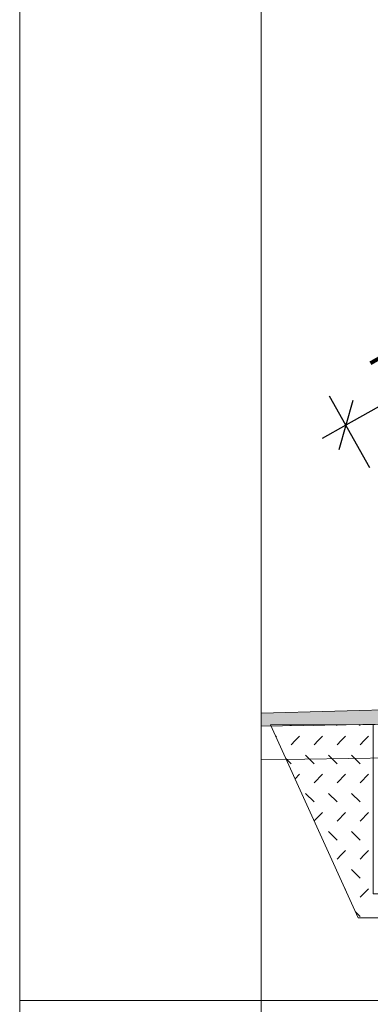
# Model space of a CAD drawing. Header units: millimetres. Extents: x 15381 to 191117, y -190522 to 367005.
# Tile 15 of 79: x 67117 to 68569, y -34551 to -30477. Entities that reach past the tile are written whole.
import ezdxf

# ---------------------------------------------------------------- set-up
doc = ezdxf.new("R2010")
doc.units = ezdxf.units.MM
doc.header["$MEASUREMENT"] = 0
doc.linetypes.add('čárkovaná 3', pattern=[75, 50, -25])
for name, color, linetype in [('Nové_Kóty - SP', 7, 'Continuous'), ('Situace - terén', 7, 'Continuous'), ('Výplně - Povrchové', 7, 'Continuous')]:
    doc.layers.add(name, color=color, linetype=linetype)
doc.styles.add('GENEROVANÝ_STYL_7', font='txt')
doc.dimstyles.new('GENEROVANÝ_STYL__9', dxfattribs={"dimtxt": 150, "dimasz": 142.5, "dimexe": 0.18, "dimexo": 200, "dimgap": 0, "dimtad": 1, "dimdec": 0, "dimzin": 0, "dimdsep": 46, "dimtxsty": 'GENEROVANÝ_STYL_7', "dimblk": 'ARROWHEAD_6', "dimblk1": 'ARROWHEAD_6', "dimblk2": 'ARROWHEAD_6', "dimcen": 0.09, "dimclrd": 1, "dimclre": 1, "dimclrt": 1, "dimazin": 0, "dimtfac": 1, "dimtdec": 4, "dimtmove": 0, "dimatfit": 3, "dimfxl": 1, "dimtolj": 1, "dimtzin": 0, "dimarcsym": 0})

# ---------------------------------------------------------------- blocks, each defined once
blk = doc.blocks.new('*D64')
at = {"layer": 'Nové_Kóty - SP', "color": 1, "linetype": 'Continuous', "lineweight": 25}
for p, q in [((69051.9, -31665.1), (69219, -31961.9)), ((69092.3, -31889.8), (69149.4, -31685.5)), ((69218.9, -31732.4), (69120.9, -31787.6)), ((69120.9, -31787.6), (68468.2, -32155.3)), ((68399.2, -32032.7), (68566.4, -32329.5)), ((68496.8, -32053.1), (68439.7, -32257.4)), ((68468.2, -32155.3), (68370.2, -32210.5))]:
    blk.add_line(p, q, dxfattribs=at)
at = {"layer": 'Nové_Kóty - SP', "color": 1, "lineweight": 25, "insert": (68631.1, -32029.1), "char_height": 150, "attachment_point": 7, "rotation": 29.3939, "style": 'GENEROVANÝ_STYL_7'}
blk.add_mtext('\\A1;{\\pql;\\fArial|b0|i0|c0|p38;750}', dxfattribs=at)
blk = doc.blocks.new('ARROWHEAD_6')
at = {"color": 0, "linetype": 'Continuous', "lineweight": 0}
for p, q in [((-0.5, -0.5), (0.5, 0.5)), ((0, 0), (-1, 0))]:
    blk.add_line(p, q, dxfattribs=at)
blk = doc.blocks.new('*X90')
at = {"layer": 'Výplně - Povrchové', "color": 7, "linetype": 'Continuous', "lineweight": 13}
for p, q in [((68241, -33398.1), (68237.8, -33394.9)), ((68336.3, -33398.1), (68332.7, -33394.5)), ((68431.6, -33398.1), (68427.6, -33394.1)), ((68526.9, -33398.1), (68522.5, -33393.6)), ((68178.6, -33444.1), (68181, -33441.6)), ((68258.7, -33459.3), (68276.3, -33441.6)), ((68354, -33459.3), (68371.6, -33441.6)), ((68449.3, -33459.3), (68466.9, -33441.6)), ((68544.6, -33459.3), (68562.2, -33441.6)), ((68241, -33477), (68258.7, -33459.3)), ((68336.3, -33477), (68354, -33459.3)), ((68431.6, -33477), (68449.3, -33459.3)), ((68526.9, -33477), (68544.6, -33459.3)), ((68336.3, -33555.9), (68300.9, -33520.5)), ((68431.6, -33555.9), (68396.2, -33520.5)), ((68526.9, -33555.9), (68491.5, -33520.5)), ((68241, -33555.9), (68219.8, -33534.7)), ((68257.7, -33618.1), (68276.3, -33599.5)), ((68336.3, -33634.8), (68371.6, -33599.5)), ((68431.6, -33634.8), (68466.9, -33599.5)), ((68526.9, -33634.8), (68562.2, -33599.5)), ((68336.3, -33713.7), (68300.9, -33678.4)), ((68431.6, -33713.7), (68396.2, -33678.4)), ((68526.9, -33713.7), (68491.5, -33678.4)), ((68336.9, -33792.1), (68371.6, -33757.3)), ((68431.6, -33792.7), (68466.9, -33757.3)), ((68526.9, -33792.7), (68562.2, -33757.3)), ((68431.6, -33871.6), (68396.2, -33836.2)), ((68526.9, -33871.6), (68491.5, -33836.2)), ((68431.6, -33950.5), (68449.3, -33932.8)), ((68449.3, -33932.8), (68466.9, -33915.1)), ((68526.9, -33950.5), (68544.6, -33932.8)), ((68544.6, -33932.8), (68562.2, -33915.1)), ((68526.9, -34029.4), (68491.5, -33994)), ((68465.3, -34074.6), (68466.9, -34073)), ((68526.9, -34108.3), (68562.2, -34073)), ((68526.9, -34187.2), (68508, -34168.4))]:
    blk.add_line(p, q, dxfattribs=at)
blk = doc.blocks.new('výplň_25_1', base_point=(0, 0))
at = {"layer": 'Výplně - Povrchové', "color": 1, "linetype": 'Continuous', "lineweight": 13, "flags": 128}
blk.add_lwpolyline([(68156.4, -33395.2), (68519.6, -34193.9), (68877.5, -34193.9), (69175, -33522.7), (73646.8, -33543), (73879.3, -34090.1), (74341.3, -34090.1), (74690.5, -33297.4), (74229.3, -33299.5), (74229.3, -33990.1), (73979.3, -33990.1), (73979.3, -33525.4), (73979.3, -33275.4), (71232.3, -32999.2), (69353.1, -32999.2), (68829.6, -33292.9), (68829.6, -33528.1), (68829.6, -34093.9), (68581.8, -34093.9), (68581.8, -33393.4)], close=True, dxfattribs=at)
at = {"layer": 'Výplně - Povrchové', "color": 7, "linetype": 'Continuous', "lineweight": 13}
blk.add_blockref('*X90', (0, 0), dxfattribs=at)

msp = doc.modelspace()

# ---------------------------------------------------------------- hatches: boundary and pattern name
at = {"layer": 'Situace - terén', "linetype": 'Continuous', "lineweight": 0}
msp.add_hatch(color=255, dxfattribs=at).paths.add_polyline_path([(71473.3, -33254.9), (68117.4, -33347), (68117.4, -33400.7), (74810.3, -33295.5), (74810.3, -33185.4), (74230.8, -33187.9), (74231.7, -33290.1), (73979.3, -33290.1), (73430.2, -33224.2), (73198.5, -33227.9), (73197.9, -33227.8)])

# ---------------------------------------------------------------- linework, layer by layer
at = {"color": 7, "linetype": 'Continuous', "lineweight": 20}
for p, q in [((67117.4, -19571.8), (67117.4, -47271.8)), ((68117.4, -28303.9), (68117.4, -47271.8)), ((67117.4, -34536), (86117.4, -34536))]:
    msp.add_line(p, q, dxfattribs=at)
at = {"layer": 'Situace - terén', "color": 7, "linetype": 'čárkovaná 3', "lineweight": 13}
msp.add_line((68538.8, -33393.9), (71229.1, -33393.9), dxfattribs=at)
at = {"layer": 'Situace - terén', "color": 7, "linetype": 'Continuous', "lineweight": 13}
msp.add_line((74810.3, -33434.2), (68117.4, -33539.3), dxfattribs=at)
at = {"layer": 'Situace - terén', "color": 8, "linetype": 'Continuous', "lineweight": 13, "flags": 128}
msp.add_lwpolyline([(71473.3, -33254.9), (68117.4, -33347), (68117.4, -33400.7), (74810.3, -33295.5), (74810.3, -33185.4), (74230.8, -33187.9), (74231.7, -33290.1), (73979.3, -33290.1), (73430.2, -33224.2), (73198.5, -33227.9), (73197.9, -33227.8)], close=True, dxfattribs=at)

# ---------------------------------------------------------------- block references
at = {"layer": 'Výplně - Povrchové', "color": 7, "linetype": 'Continuous', "lineweight": 13}
msp.add_blockref('výplň_25_1', (0, 0), dxfattribs=at)

# ---------------------------------------------------------------- dimensions: what is measured, and where the dimension line sits
at = {"layer": 'Nové_Kóty - SP', "color": 1, "linetype": 'Continuous', "lineweight": 25}
dim = msp.add_linear_dim(base=(68468.2, -32155.3), p1=(69212, -31949.5), p2=(68576.6, -32347.6), angle=209.3939, text='750', dimstyle='GENEROVANÝ_STYL__9', dxfattribs=at)
dim.commit()
dim.dimension.update_dxf_attribs({"geometry": '*D64', "text_midpoint": (68743.7, -31879.6), "dimtype": 160, "text_rotation": 29.3939})

doc.saveas('drawing.dxf')
